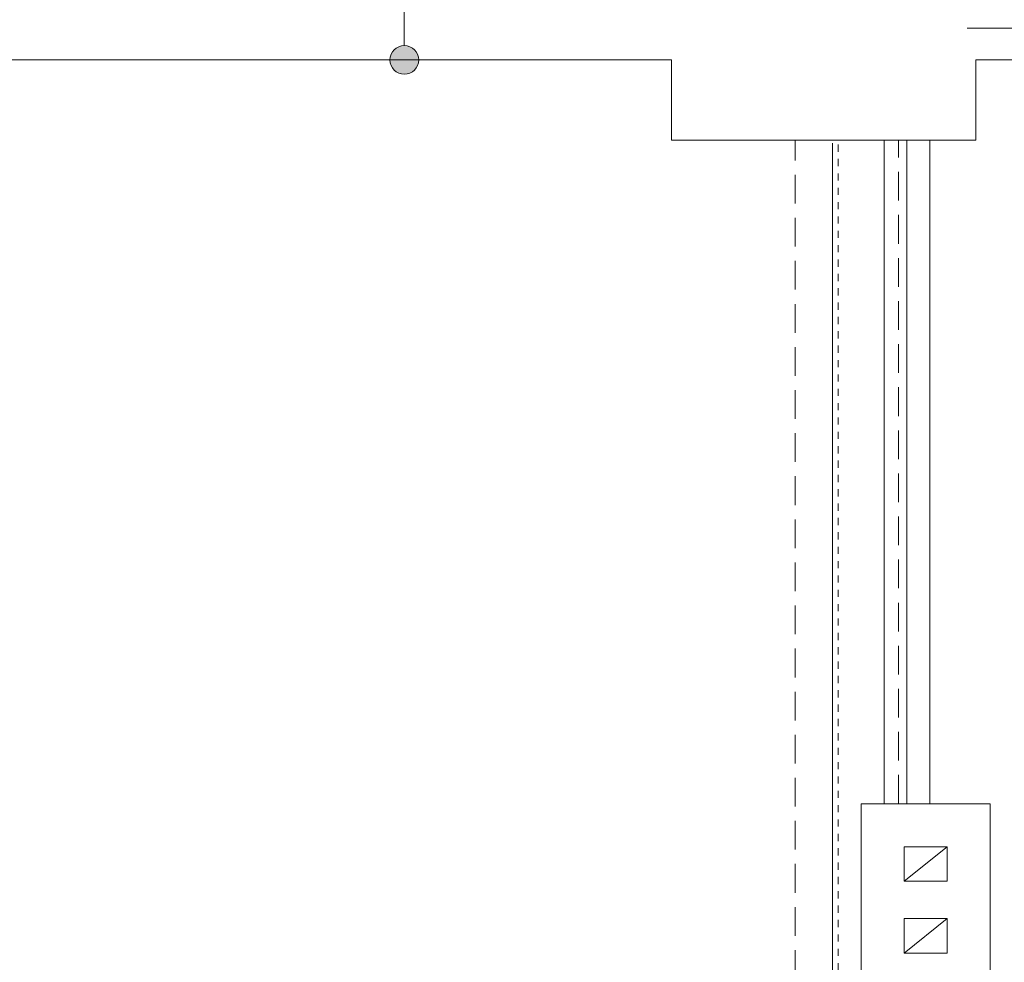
# Model space of a CAD drawing. Extents: x -528673 to -468586, y 24609 to 131944.
# Tile 52 of 87: x -477561 to -474131, y 64882 to 68165. Entities that reach past the tile are written whole.
import ezdxf

# ---------------------------------------------------------------- set-up
doc = ezdxf.new("R2010")
doc.units = 0
doc.header["$MEASUREMENT"] = 0
for name, pattern in [('Hidden Line', [50, 25, -25]), ('Krawędzie ukryte', [150, 100, -50]), ('Przerywana', [320, 160, -160])]:
    doc.linetypes.add(name, pattern=pattern)
doc.layers.add('#PODKŁAD', color=252, linetype='Continuous')
doc.layers.add('Arch opisy', color=252, linetype='Continuous')
for name, color, linetype, lineweight in [('Arch opisy_Nr_Pióra__21', 252, 'Continuous', 9), ('INWENT BALUSTRADY_Nr_Pióra__21', 252, 'Continuous', 9), ('INWENT KONST. DREWNIANA_Nr_Pióra__21', 252, 'Continuous', 9), ('INWENT OPISY_Nr_Pióra__21', 252, 'Continuous', 9), ('INWENT.ŚCIANY_Nr_Pióra__1', 252, 'Continuous', 25), ('INWENT.ŚCIANY_Nr_Pióra__21', 252, 'Continuous', 9), ('Istniejące stropy_Nr_Pióra__5', 252, 'Continuous', 13)]:
    doc.layers.add(name, color=color, linetype=linetype, lineweight=lineweight)

# ---------------------------------------------------------------- blocks, each defined once
blk = doc.blocks.new('Linia_177', base_point=(-476221.2, 68024.5))
at = {"layer": 'Arch opisy_Nr_Pióra__21', "linetype": 'Continuous'}
for points in [[(-476171.2, 68544.5), (-476175, 68563.7), (-476185.8, 68579.9), (-476202, 68590.7), (-476221.2, 68594.5), (-476240.3, 68590.7), (-476256.5, 68579.9), (-476267.3, 68563.7), (-476271.2, 68544.5), (-476267.3, 68525.4), (-476256.5, 68509.2), (-476240.3, 68498.3), (-476221.2, 68494.5), (-476202, 68498.3), (-476185.8, 68509.2), (-476175, 68525.4)], [(-476171.2, 68024.5), (-476175, 68043.7), (-476185.8, 68059.9), (-476202, 68070.7), (-476221.2, 68074.5), (-476240.3, 68070.7), (-476256.5, 68059.9), (-476267.3, 68043.7), (-476271.2, 68024.5), (-476267.3, 68005.4), (-476256.5, 67989.2), (-476240.3, 67978.3), (-476221.2, 67974.5), (-476202, 67978.3), (-476185.8, 67989.2), (-476175, 68005.4)]]:
    blk.add_hatch(color=256, dxfattribs=at).paths.add_polyline_path(points, flags=0)
blk.add_line((-476221.2, 68074.5), (-476221.2, 68494.5), dxfattribs=at)
for centre in [(-476221.2, 68544.5), (-476221.2, 68024.5)]:
    blk.add_circle(centre, 50, dxfattribs=at)
blk = doc.blocks.new('PIĘTRO')
at = {"layer": 'INWENT BALUSTRADY_Nr_Pióra__21', "color": 252, "linetype": 'Continuous', "lineweight": 15}
for p, q in [((-474550.2, 67744.5), (-474550.2, 65434.5)), ((-474470.2, 67744.5), (-474470.2, 65434.5))]:
    blk.add_line(p, q, dxfattribs=at)
at = {"layer": 'INWENT KONST. DREWNIANA_Nr_Pióra__21', "color": 252, "linetype": 'Continuous', "lineweight": 15}
for p, q in [((-474330.2, 65284.5), (-474480.2, 65284.5)), ((-474480.2, 65164.5), (-474480.2, 65284.5)), ((-474480.2, 65164.5), (-474330.2, 65284.5)), ((-474330.2, 65164.5), (-474330.2, 65284.5)), ((-474330.2, 65164.5), (-474480.2, 65164.5)), ((-474480.2, 64914.5), (-474480.2, 65034.5)), ((-474330.2, 65034.5), (-474480.2, 65034.5)), ((-474480.2, 64914.5), (-474330.2, 65034.5)), ((-474330.2, 64914.5), (-474330.2, 65034.5)), ((-474330.2, 64914.5), (-474480.2, 64914.5))]:
    blk.add_line(p, q, dxfattribs=at)
at = {"layer": 'INWENT OPISY_Nr_Pióra__21', "color": 252, "linetype": 'Przerywana', "lineweight": 15}
blk.add_line((-474100.2, 68134.5), (-474364.7, 68134.5), dxfattribs=at)
at = {"layer": 'INWENT.ŚCIANY_Nr_Pióra__1', "color": 252, "linetype": 'Continuous', "lineweight": 15}
for p, q in [((-478250.2, 68024.5), (-475290.2, 68024.5)), ((-475290.2, 68024.5), (-475290.2, 67744.5)), ((-474230.2, 68024.5), (-474230.2, 67744.5)), ((-474230.2, 68024.5), (-472360.2, 68024.5)), ((-474230.2, 67744.5), (-475290.2, 67744.5)), ((-474180.2, 65434.5), (-474630.2, 65434.5)), ((-474630.2, 64764.5), (-474630.2, 65434.5)), ((-474180.2, 65434.5), (-474180.2, 64764.5))]:
    blk.add_line(p, q, dxfattribs=at)
at = {"layer": 'INWENT.ŚCIANY_Nr_Pióra__21', "color": 252, "linetype": 'Continuous', "lineweight": 15}
for p, q in [((-474470.2, 65434.5), (-474470.2, 67744.5)), ((-474390.2, 65434.5), (-474390.2, 67744.5))]:
    blk.add_line(p, q, dxfattribs=at)
at = {"layer": 'Istniejące stropy_Nr_Pióra__5', "color": 252, "linetype": 'Krawędzie ukryte', "lineweight": 15}
for p, q in [((-474860.2, 59274.5), (-474860.2, 67744.5)), ((-474500.2, 65434.5), (-474500.2, 67744.5))]:
    blk.add_line(p, q, dxfattribs=at)
at = {"layer": 'Istniejące stropy_Nr_Pióra__5', "color": 252, "linetype": 'Continuous', "lineweight": 15}
blk.add_line((-474730.2, 60224.5), (-474730.2, 67734.5), dxfattribs=at)
at = {"layer": 'Istniejące stropy_Nr_Pióra__5', "color": 252, "linetype": 'Hidden Line', "lineweight": 15}
blk.add_line((-474710.2, 60254.5), (-474710.2, 67734.5), dxfattribs=at)
at = {"layer": 'Arch opisy', "color": 252, "linetype": 'Continuous', "lineweight": 15}
blk.add_blockref('Linia_177', (-476221.2, 68024.5), dxfattribs=at)

msp = doc.modelspace()

# ---------------------------------------------------------------- block references
at = {"layer": '#PODKŁAD'}
msp.add_blockref('PIĘTRO', (0, 0), dxfattribs=at)

doc.saveas('drawing.dxf')
